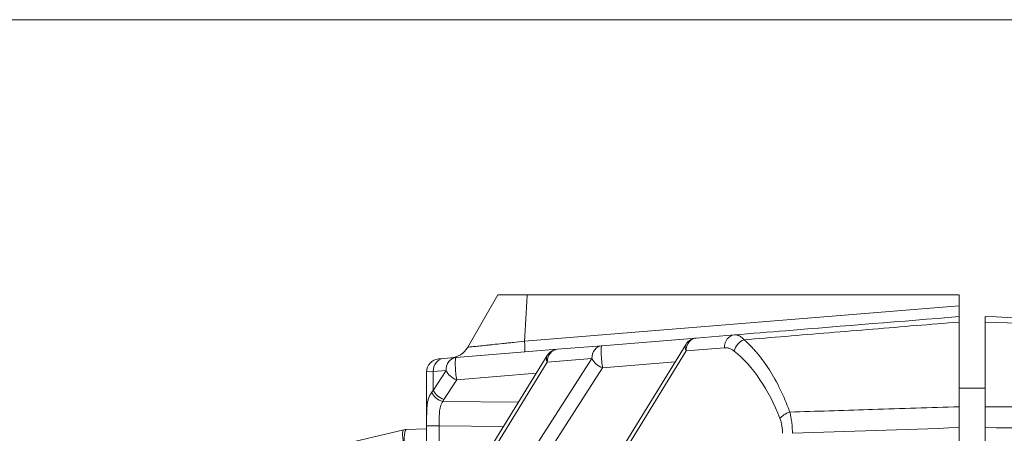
# Model space of a CAD drawing. Header units: millimetres. Extents: x 4 to 836, y 5 to 589.
# Tile 72 of 163: x 509 to 532, y 354 to 363. Entities that reach past the tile are written whole.
import ezdxf

# ---------------------------------------------------------------- set-up
doc = ezdxf.new("R2010")
doc.units = ezdxf.units.MM
doc.layers.add('1', color=7, linetype='Continuous', true_color=0xffffff)

msp = doc.modelspace()

# ---------------------------------------------------------------- linework, layer by layer
at = {"layer": '1', "color": 251, "linetype": 'Continuous', "lineweight": 18}
msp.add_line((553.508, 363.451), (463.492, 363.451), dxfattribs=at)
at = {"layer": '1', "color": 143, "linetype": 'Continuous', "lineweight": 18}
for p, q in [((520.205, 357.098), (519.508, 355.892)), ((520.882, 357.098), (530.858, 357.098)), ((530.858, 356.846), (530.858, 357.098)), ((530.858, 356.846), (530.858, 356.598)), ((530.858, 354.517), (530.858, 356.473)), ((531.458, 356.473), (531.458, 354.518)), ((524.782, 356.104), (525.668, 356.176)), ((524.551, 355.962), (519.678, 348.046)), ((522.606, 355.927), (524.782, 356.104)), ((519.237, 355.653), (521.574, 355.843)), ((521.574, 355.843), (522.606, 355.927)), ((518.834, 355.62), (518.942, 355.629)), ((518.942, 355.629), (519.237, 355.653)), ((521.343, 355.701), (519.678, 352.996)), ((518.558, 257.874), (518.558, 355.321)), ((531.458, 354.948), (530.858, 354.948)), ((516.469, 353.613), (518.029, 353.986)), ((518.088, 353.994), (518.558, 354.011)), ((530.858, 354.035), (530.858, 336.568)), ((531.458, 259.161), (531.458, 354.035))]:
    msp.add_line(p, q, dxfattribs=at)
at = {"layer": '1', "color": 143, "linetype": 'Continuous', "lineweight": 13}
for p, q in [((520.82, 356.03), (530.858, 356.846)), ((524.553, 355.805), (519.679, 347.889)), ((525.438, 355.877), (524.553, 355.805)), ((518.712, 349.946), (522.377, 355.628)), ((521.345, 355.544), (519.679, 352.838)), ((522.377, 355.628), (521.345, 355.544)), ((524.299, 355.552), (522.623, 355.416)), ((518.712, 355.33), (518.558, 355.321)), ((519.007, 355.354), (518.712, 355.33)), ((518.712, 354.896), (519.007, 355.354)), ((518.712, 355.33), (518.712, 354.896)), ((522.623, 355.416), (518.958, 349.734)), ((521.091, 355.291), (519.253, 355.142)), ((519.253, 355.142), (518.958, 354.684)), ((518.931, 354.639), (520.678, 354.62)), ((518.85, 354.074), (518.558, 354.074)), ((518.558, 353.548), (518.558, 354.074)), ((518.85, 354.074), (518.85, 353.548)), ((520.332, 354.058), (518.85, 354.074))]:
    msp.add_line(p, q, dxfattribs=at)
at = {"layer": '1', "color": 143, "linetype": 'Continuous', "lineweight": 18}
for centre, radius, start, end in [((524.806, 355.805), 0.3, 94.648, 148.3824), ((519.075, 356.142), 0.5, 274.648, 330.0001), ((521.599, 355.544), 0.3, 94.648, 148.3824), ((518.858, 355.321), 0.3, 94.648, 180), ((518.099, 353.694), 0.3, 92, 103.4613)]:
    msp.add_arc(centre, radius, start, end, dxfattribs=at)
at = {"layer": '1', "color": 143, "linetype": 'Continuous', "lineweight": 13}
for centre, major_axis, ratio, start_param, end_param in [((525.692, 355.877), (0.024, -0.299), 0.845302, 3.141593, 4.643773), ((524.806, 355.805), (0.255, -0.157), 0.639648, 3.141568, 3.907858), ((524.806, 355.805), (0.024, -0.299), 0.845302, 3.141593, 4.643773), ((525.915, 355.803), (-0.188, -0.234), 0.777515, 4.044586, 5.271718), ((521.599, 355.544), (0.024, -0.299), 0.845302, 3.141593, 4.643773), ((522.631, 355.628), (0.024, -0.299), 0.845302, 3.141593, 4.643773), ((522.631, 355.628), (0.024, -0.299), 0.117132, 3.141593, 5.491179), ((524.473, 352.098), (0, -4.156), 0.63095, 2.114145, 2.671559), ((518.966, 355.33), (0.024, -0.299), 0.845302, 3.141593, 4.643773), ((519.261, 355.354), (0.024, -0.299), 0.845302, 3.141593, 4.643773), ((519.261, 355.354), (0.024, -0.299), 0.117132, 3.141593, 5.491179), ((521.599, 355.544), (0.255, -0.157), 0.639648, 3.141568, 3.907858), ((522.631, 355.628), (0.252, -0.163), 0.652221, 3.921455, 5.081902), ((519.261, 355.354), (0.252, -0.163), 0.652221, 3.921455, 5.081902), ((519.558, 354.501), (0.999, -0.051), 0.69908, 2.614886, 2.690758), ((518.939, 354.851), (0.264, -0.142), 0.668048, 3.820676, 5.030155), ((518.966, 354.896), (0.252, -0.163), 0.652221, 3.921455, 5.081902), ((519.55, 354.289), (0.5, -0.509), 0.963647, 3.355553, 3.431425), ((526.972, 354.247), (-0.28, -0.107), 0.492082, 4.618816, 5.624226), ((518.099, 353.694), (0.07, -0.292), 0.245457, 3.141593, 4.962569), ((518.099, 353.694), (-0.01, 0.3), 0.192128, 0, 1.864915)]:
    msp.add_ellipse(centre, major_axis=major_axis, ratio=ratio, start_param=start_param, end_param=end_param, dxfattribs=at)
at = {"layer": '1', "color": 143, "linetype": 'Continuous', "lineweight": 18}
for points, knots in [([(520.205, 357.098), (520.205, 357.098), (520.209, 357.098), (520.222, 357.098), (520.227, 357.098), (520.236, 357.098), (520.24, 357.098), (520.247, 357.098), (520.251, 357.098), (520.272, 357.098), (520.292, 357.098), (520.328, 357.098), (520.34, 357.098), (520.368, 357.098), (520.383, 357.098), (520.429, 357.098), (520.463, 357.098), (520.518, 357.098), (520.537, 357.098), (520.566, 357.098), (520.577, 357.098), (520.597, 357.098), (520.607, 357.098), (520.658, 357.098), (520.701, 357.098), (520.768, 357.098), (520.79, 357.098), (520.836, 357.098), (520.859, 357.098), (520.882, 357.098)], [0, 0, 0, 0, 0.125, 0.125, 0.1875, 0.1875, 0.21875, 0.21875, 0.25, 0.25, 0.375, 0.375, 0.4375, 0.4375, 0.5, 0.5, 0.625, 0.625, 0.6875, 0.6875, 0.71875, 0.71875, 0.75, 0.75, 0.875, 0.875, 0.9375, 0.9375, 1, 1, 1, 1]), ([(530.858, 356.598), (530.858, 356.598), (530.858, 356.593), (530.858, 356.577), (530.858, 356.561), (530.858, 356.555), (530.858, 356.542), (530.858, 356.535), (530.858, 356.512), (530.858, 356.494), (530.858, 356.473)], [0, 0, 0, 0, 0.25, 0.5, 0.5, 0.625, 0.625, 0.75, 0.75, 1, 1, 1, 1]), ([(531.458, 356.473), (531.458, 356.493), (531.458, 356.529), (531.458, 356.555), (531.458, 356.571), (531.458, 356.576), (531.458, 356.584), (531.458, 356.587), (531.458, 356.595), (531.458, 356.598), (531.458, 356.598)], [0, 0, 0, 0, 0.25045, 0.5009, 0.5009, 0.626125, 0.626125, 0.75135, 0.75135, 1, 1, 1, 1]), ([(530.858, 354.517), (530.858, 354.48), (530.858, 354.405), (530.858, 354.326), (530.858, 354.265), (530.858, 354.244), (530.858, 354.203), (530.858, 354.182), (530.858, 354.119), (530.858, 354.077), (530.858, 354.035)], [0, 0, 0, 0, 0.25, 0.5, 0.5, 0.625, 0.625, 0.75, 0.75, 1, 1, 1, 1]), ([(531.458, 354.035), (531.458, 354.077), (531.458, 354.161), (531.458, 354.243), (531.458, 354.304), (531.458, 354.324), (531.458, 354.364), (531.458, 354.384), (531.458, 354.443), (531.458, 354.481), (531.458, 354.518)], [0, 0, 0, 0, 0.25, 0.5, 0.5, 0.625, 0.625, 0.75, 0.75, 1, 1, 1, 1])]:
    msp.add_open_spline(points, degree=3, knots=knots, dxfattribs=at)
at = {"layer": '1', "color": 143, "linetype": 'Continuous', "lineweight": 13}
for points, degree in [([(520.882, 357.098), (520.82, 356.03)], 1), ([(539.717, 356.175), (536.964, 356.274), (534.211, 356.374), (531.458, 356.473)], 3), ([(531.458, 354.518), (534.211, 354.499), (536.964, 354.479), (539.717, 354.459)], 3), ([(530.858, 354.035), (529.575, 353.992), (528.291, 353.948), (527.008, 353.905)], 3), ([(539.717, 353.959), (536.964, 353.984), (534.211, 354.01), (531.458, 354.035)], 3)]:
    msp.add_open_spline(points, degree=degree, dxfattribs=at)
for points, knots in [([(530.858, 356.473), (530.194, 356.419), (529.53, 356.364), (528.195, 356.254), (527.523, 356.198), (526.531, 356.116), (526.21, 356.089), (525.889, 356.063)], [0, 0, 0, 0, 0.400895, 0.400895, 0.806151, 0.806151, 1, 1, 1, 1]), ([(525.668, 356.176), (525.687, 356.177), (525.706, 356.176), (525.734, 356.17), (525.743, 356.168), (525.762, 356.161), (525.771, 356.157), (525.799, 356.143), (525.817, 356.131), (525.853, 356.101), (525.871, 356.083), (525.889, 356.063)], [0, 0, 0, 0, 0.25, 0.25, 0.375, 0.375, 0.5, 0.5, 0.75, 0.75, 1, 1, 1, 1]), ([(519.508, 355.892), (519.508, 355.892), (519.51, 355.892), (519.517, 355.893), (519.52, 355.893), (519.526, 355.894), (519.53, 355.894), (519.551, 355.896), (519.576, 355.899), (519.625, 355.904), (519.643, 355.906), (519.684, 355.91), (519.706, 355.912), (519.776, 355.92), (519.83, 355.925), (519.906, 355.933), (519.921, 355.935), (519.953, 355.938), (519.97, 355.94), (520.02, 355.945), (520.054, 355.949), (520.161, 355.96), (520.237, 355.968), (520.337, 355.979), (520.357, 355.981), (520.398, 355.985), (520.418, 355.987), (520.48, 355.994), (520.521, 355.998), (520.647, 356.011), (520.733, 356.02), (520.82, 356.03)], [0, 0, 0, 0, 0.0625, 0.0625, 0.09375, 0.09375, 0.125, 0.125, 0.25, 0.25, 0.3125, 0.3125, 0.375, 0.375, 0.5, 0.5, 0.53125, 0.53125, 0.5625, 0.5625, 0.625, 0.625, 0.75, 0.75, 0.78125, 0.78125, 0.8125, 0.8125, 0.875, 0.875, 1, 1, 1, 1]), ([(520.816, 355.781), (520.819, 355.782), (520.821, 355.788), (520.824, 355.81), (520.825, 355.827), (520.825, 355.87), (520.825, 355.897), (520.824, 355.958), (520.822, 355.992), (520.82, 356.03)], [0, 0, 0, 0, 0.25, 0.25, 0.5, 0.5, 0.75, 0.75, 1, 1, 1, 1]), ([(525.889, 356.063), (525.941, 356.017), (525.993, 355.969), (526.07, 355.891), (526.095, 355.864), (526.145, 355.809), (526.17, 355.781), (526.293, 355.636), (526.387, 355.508), (526.564, 355.231), (526.648, 355.081), (526.747, 354.877), (526.766, 354.836), (526.804, 354.751), (526.823, 354.708), (526.878, 354.577), (526.913, 354.487), (526.946, 354.394)], [0, 0, 0, 0, 0.125, 0.125, 0.1875, 0.1875, 0.25, 0.25, 0.5, 0.5, 0.75, 0.75, 0.8125, 0.8125, 0.875, 0.875, 1, 1, 1, 1]), ([(525.661, 355.803), (525.643, 355.817), (525.626, 355.829), (525.589, 355.849), (525.571, 355.857), (525.543, 355.866), (525.534, 355.869), (525.515, 355.873), (525.505, 355.875), (525.477, 355.878), (525.457, 355.878), (525.438, 355.877)], [0, 0, 0, 0, 0.25, 0.25, 0.5, 0.5, 0.625, 0.625, 0.75, 0.75, 1, 1, 1, 1]), ([(518.558, 354.074), (518.558, 354.115), (518.558, 354.154), (518.558, 354.233), (518.558, 354.271), (518.559, 354.328), (518.559, 354.347), (518.56, 354.384), (518.561, 354.403), (518.563, 354.457), (518.565, 354.491), (518.571, 354.558), (518.575, 354.59), (518.584, 354.636), (518.587, 354.651), (518.594, 354.68), (518.598, 354.694), (518.619, 354.762), (518.642, 354.809), (518.674, 354.851)], [0, 0, 0, 0, 0.125, 0.125, 0.25, 0.25, 0.3125, 0.3125, 0.375, 0.375, 0.5, 0.5, 0.625, 0.625, 0.6875, 0.6875, 0.75, 0.75, 1, 1, 1, 1]), ([(518.931, 354.639), (518.906, 354.606), (518.889, 354.568), (518.872, 354.503), (518.867, 354.481), (518.86, 354.434), (518.857, 354.41), (518.854, 354.362), (518.852, 354.337), (518.851, 354.298), (518.851, 354.285), (518.85, 354.259), (518.85, 354.246), (518.85, 354.181), (518.85, 354.128), (518.85, 354.074)], [0, 0, 0, 0, 0.25, 0.25, 0.375, 0.375, 0.5, 0.5, 0.625, 0.625, 0.6875, 0.6875, 0.75, 0.75, 1, 1, 1, 1]), ([(526.946, 354.394), (527.552, 354.413), (528.158, 354.432), (528.796, 354.452), (528.828, 354.453), (529.526, 354.475), (530.192, 354.496), (530.858, 354.517)], [0, 0, 0, 0, 0.464812, 0.464812, 0.489325, 0.489325, 1, 1, 1, 1]), ([(526.946, 354.394), (526.955, 354.357), (526.964, 354.32), (526.979, 354.242), (526.985, 354.202), (526.996, 354.118), (527, 354.076), (527.006, 353.991), (527.007, 353.948), (527.008, 353.905)], [0, 0, 0, 0, 0.25, 0.25, 0.5, 0.5, 0.75, 0.75, 1, 1, 1, 1]), ([(526.778, 353.905), (526.778, 353.935), (526.777, 353.966), (526.772, 354.026), (526.768, 354.055), (526.757, 354.114), (526.751, 354.142), (526.736, 354.196), (526.727, 354.222), (526.718, 354.247)], [0, 0, 0, 0, 0.25, 0.25, 0.5, 0.5, 0.75, 0.75, 1, 1, 1, 1])]:
    msp.add_open_spline(points, degree=3, knots=knots, dxfattribs=at)
at = {"layer": '1', "color": 143, "linetype": 'Continuous', "lineweight": 18}
for points in [[(526.858, 356.273), (528.191, 356.381), (529.525, 356.489), (530.858, 356.598)], [(531.458, 356.598), (534.211, 356.502), (536.964, 356.406), (539.717, 356.309)], [(525.668, 356.176), (526.065, 356.208), (526.461, 356.24), (526.858, 356.273)]]:
    msp.add_open_spline(points, degree=3, dxfattribs=at)

doc.saveas('drawing.dxf')
